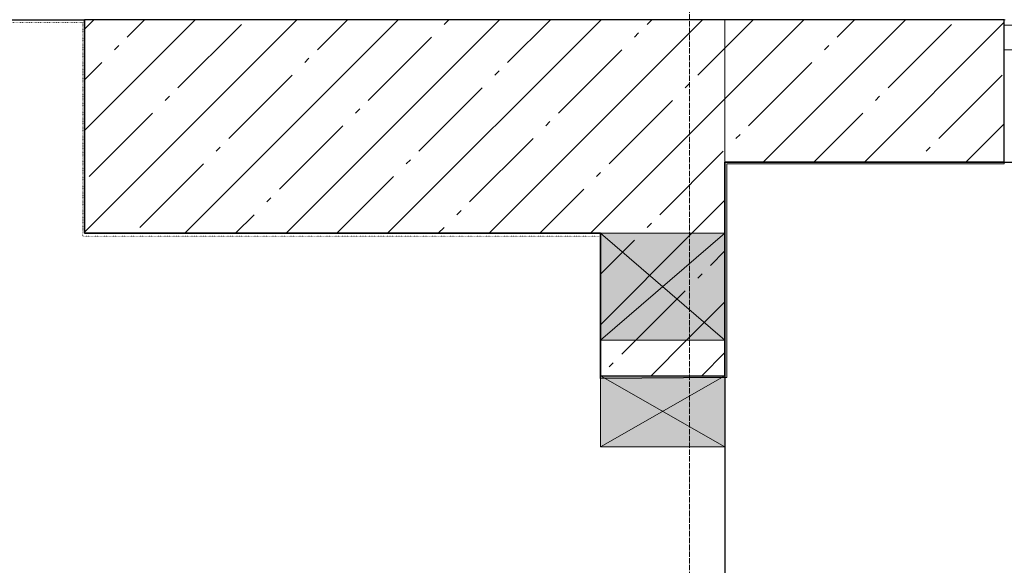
# Model space of a CAD drawing. Header units: millimetres. Extents: x 42571 to 146629, y -34435 to 73146.
# Tile 46 of 94: x 52110 to 54877, y -1547 to -14. Entities that reach past the tile are written whole.
import ezdxf

# ---------------------------------------------------------------- set-up
doc = ezdxf.new("R2010")
doc.units = ezdxf.units.MM
for name, pattern in [('( Hidden )', [0.375, 0.25, -0.125]), ('-d1-01', [1, 0, -1]), ('-D1d1-15x02', [19, 15, -2, 0, -2])]:
    doc.linetypes.add(name, pattern=pattern)
doc.layers.get('Defpoints').update_dxf_attribs({"color": 31})
doc.layers.add('_Разделитель помещений_', color=7, linetype='-d1-01', lineweight=5, true_color=0x0080c0)
for name, color, linetype, lineweight in [('wall_new', 152, 'Continuous', 30), ('Несущие колонны', 7, 'Continuous', 5), ('Общие ребра', 7, 'Continuous', 5), ('Окна', 7, 'Continuous', 5), ('Оси', 7, 'Continuous', 5), ('Отделка 2 _5_', 7, 'Continuous', 5), ('Панели витража', 7, 'Continuous', 5), ('Перекрытия', 7, 'Continuous', 5), ('Стены', 7, 'Continuous', 5), ('Структура _1_', 7, 'Continuous', 5), ('Термическая_воздушная прослойка _3_', 7, 'Continuous', 5), ('Элементы узлов', 7, 'Continuous', 5)]:
    doc.layers.add(name, color=color, linetype=linetype, lineweight=lineweight)
pattern_1 = [(45, (-51337.11, -26686.75), (-142.5612, 142.5612), []), (45, (-51194.55, -26686.75), (-142.5612, 142.5612), [252.016, -50.403, 16.764, -33.639])]

# ---------------------------------------------------------------- blocks, each defined once
blk = doc.blocks.new('PAN_Door_Revolving - PAN_Door_Revolving-2926537-50_AS_Plan_L01_Маркировочный - зависимый 4')
at = {"layer": 'Панели витража'}
for p, q in [((-1459.1, 35), (-1500.2, 35)), ((-1500.2, 35), (-1500.2, -35)), ((-1500.2, -35), (-1459.1, -35))]:
    blk.add_line(p, q, dxfattribs=at)
blk = doc.blocks.new('RST_AR_KMN_R22_SLB_FCD_rvt-1-50_AS_Plan_L01_Маркировочный - зависимый 4')
at = {"layer": 'Панели витража', "lineweight": 5}
blk.add_blockref('PAN_Door_Revolving - PAN_Door_Revolving-2926537-50_AS_Plan_L01_Маркировочный - зависимый 4', (65143.7, 62078.4), dxfattribs=at)
blk = doc.blocks.new('A_MEQ_OpeningWall-Rectangular - ВК-10676893-50_AS_Plan_L01_Маркировочный - зависимый 4')
at = {"layer": 'Элементы узлов', "true_color": 0x808080, "transparency": 33554585}
blk.add_hatch(color=8, dxfattribs=at).paths.add_polyline_path([(225, 175), (25, 175), (25, -175), (225, -175)])
at = {"layer": 'Окна'}
for p, q in [((25, 175), (25, -175)), ((225, 175), (225, -175))]:
    blk.add_line(p, q, dxfattribs=at)
at = {"layer": 'Элементы узлов'}
for p, q in [((225, 175), (25, -175)), ((25, 175), (225, -175)), ((225, 175), (25, 175)), ((25, 175), (25, -175)), ((225, -175), (225, 175)), ((25, -175), (225, -175))]:
    blk.add_line(p, q, dxfattribs=at)
blk = doc.blocks.new('A_MEQ_OpeningWall-Rectangular - ОВ_ВК-12510397-50_AS_Plan_L01_Маркировочный - зависимый 4')
at = {"layer": 'Элементы узлов', "true_color": 0x808080, "transparency": 33554585}
blk.add_hatch(color=8, dxfattribs=at).paths.add_polyline_path([(-25, -175), (275, -175), (275, 175), (-25, 175)])
at = {"layer": 'Окна'}
for p, q in [((-25, 175), (-25, -175)), ((275, 175), (275, -175))]:
    blk.add_line(p, q, dxfattribs=at)
at = {"layer": 'Элементы узлов'}
for p, q in [((275, 175), (-25, -175)), ((-25, 175), (275, -175)), ((275, 175), (-25, 175)), ((-25, 175), (-25, -175)), ((275, -175), (275, 175)), ((-25, -175), (275, -175))]:
    blk.add_line(p, q, dxfattribs=at)
blk = doc.blocks.new('A$Cdea34fad')
at = {"layer": 'Несущие колонны'}
h = blk.add_hatch(dxfattribs=at)
h.set_pattern_fill('FP_7', color=256, style=0, pattern_type=2)
h.set_pattern_definition(pattern_1)
h.paths.add_polyline_path([(11171.6, 34841.6), (11521.6, 34841.6), (11521.6, 35441.6), (9721.6, 35441.6), (9721.6, 34841.6), (10179.6, 34841.6)])
at = {"layer": 'Стены'}
h = blk.add_hatch(dxfattribs=at)
h.set_pattern_fill('FP_7', color=256, style=0, pattern_type=2)
h.set_pattern_definition(pattern_1)
h.paths.add_polyline_path([(11521.6, 35041.6), (12306.6, 35041.6), (12306.6, 35441.6), (11521.6, 35441.6)])
h = blk.add_hatch(dxfattribs=at)
h.set_pattern_fill('FP_7', color=256, style=0, pattern_type=2)
h.set_pattern_definition(pattern_1)
h.paths.add_polyline_path([(11521.6, 34541.6), (11521.6, 34841.6), (11171.6, 34841.6), (11171.6, 34541.6)])
h = blk.add_hatch(dxfattribs=at)
h.set_pattern_fill('FP_7', color=256, style=0, pattern_type=2)
h.set_pattern_definition(pattern_1)
h.paths.add_polyline_path([(11521.6, 34441.6), (11521.6, 34541.6), (11171.6, 34541.6), (11171.6, 34441.6)])
at = {"layer": '_Разделитель помещений_'}
for p, q in [((7022, 35433.8), (9716.6, 35433.8)), ((9716.6, 34833.8), (9716.6, 35433.8)), ((11521.6, 34441.6), (11521.6, 35241.6)), ((11521.6, 35041.2), (11524.1, 35041.2)), ((9716.6, 34833.8), (11171.6, 34833.8)), ((11171.6, 34439.1), (11171.6, 34841.6))]:
    blk.add_line(p, q, dxfattribs=at)
at = {"layer": 'Несущие колонны', "lineweight": 25}
for p, q in [((9721.6, 35441.6), (9721.6, 34841.6)), ((11521.6, 35441.6), (9721.6, 35441.6)), ((11521.6, 34841.6), (11521.6, 35041.6)), ((9721.6, 34841.6), (11171.6, 34841.6))]:
    blk.add_line(p, q, dxfattribs=at)
at = {"layer": 'Несущие колонны'}
for p, q in [((11521.6, 35041.6), (11521.6, 35441.6)), ((11171.6, 34841.6), (11521.6, 34841.6))]:
    blk.add_line(p, q, dxfattribs=at)
at = {"layer": 'Общие ребра'}
for p, q in [((11521.6, 35441.6), (11521.6, 35041.6)), ((11526.6, 35041.6), (11521.6, 35041.6)), ((11521.6, 35041.6), (11521.6, 35040.8)), ((11521.6, 35041.6), (11521.6, 35040.8)), ((11521.6, 34841.6), (11171.6, 34841.6))]:
    blk.add_line(p, q, dxfattribs=at)
at = {"layer": 'Оси', "linetype": '-D1d1-15x02'}
blk.add_line((11421.6, 1921.3), (11421.6, 46787.7), dxfattribs=at)
at = {"layer": 'Отделка 2 _5_'}
for p, q in [((11521.6, 35040.8), (11521.6, 34841.6)), ((12306.6, 35036.6), (12306.6, 35041.6)), ((11526.6, 34436.6), (11526.6, 35036.6)), ((11526.6, 35036.6), (12306.6, 35036.6)), ((11521.6, 34436.6), (11521.6, 34441.6)), ((11521.6, 34441.6), (11521.6, 34436.6)), ((11521.6, 34436.6), (11526.6, 34436.6))]:
    blk.add_line(p, q, dxfattribs=at)
at = {"layer": 'Отделка 2 _5_', "color": 251, "true_color": 0x4c4c4c}
for p, q in [((11521.6, 34441.6), (11171.6, 34439.1)), ((11171.6, 34439.1), (11171.6, 34434.1)), ((11171.6, 34434.1), (11521.6, 34436.6))]:
    blk.add_line(p, q, dxfattribs=at)
at = {"layer": 'Перекрытия'}
for p, q in [((7021.6, 35441.6), (12308.9, 35441.6)), ((7022.4, 35440.8), (9721.6, 35440.8)), ((9721.6, 35440.8), (7022.4, 35440.8)), ((9721.6, 35440.8), (9721.6, 34841.6)), ((9721.6, 34841.6), (9721.6, 35440.8)), ((12306.6, 35426.5), (12306.6, 35441.2)), ((12307.4, 35441.2), (12306.6, 35441.2)), ((12306.6, 35441.2), (12306.6, 35426.5)), ((12306.6, 35040.8), (12306.6, 35356.8)), ((12306.6, 35356.8), (12306.6, 35040.8)), ((11521.6, 35041.6), (12306.7, 35041.6)), ((12306.7, 35041.6), (11521.6, 35041.6)), ((11521.6, 34441.6), (11521.6, 35040.8)), ((11521.6, 35040.8), (11521.6, 34441.6)), ((9721.6, 34841.6), (11171.6, 34841.6)), ((11171.6, 34841.6), (9721.6, 34841.6)), ((11171.6, 34841.6), (11171.6, 34441.6)), ((11171.6, 34441.6), (11171.6, 34841.6)), ((11171.6, 34441.6), (11521.6, 34441.6)), ((11521.6, 34441.6), (11171.6, 34441.6))]:
    blk.add_line(p, q, dxfattribs=at)
at = {"layer": 'Стены'}
for p, q in [((12308.9, 35441.6), (9721.6, 35441.6)), ((9721.6, 35441.6), (12308.9, 35441.6)), ((9721.6, 35041.6), (9721.6, 35441.6)), ((9721.6, 35041.6), (9721.6, 35441.6)), ((11526.6, 35041.6), (11521.6, 35041.6)), ((11521.6, 35041.6), (11521.6, 35040.8)), ((12306.7, 35041.6), (11521.6, 35041.6)), ((11521.6, 35041.6), (12306.7, 35041.6)), ((11521.6, 35041.6), (11526.6, 35041.6))]:
    blk.add_line(p, q, dxfattribs=at)
at = {"layer": 'Структура _1_', "lineweight": 25}
for p, q in [((12306.6, 35441.6), (11521.6, 35441.6)), ((12306.6, 35041.6), (12306.6, 35441.6)), ((11526.6, 35041.6), (11521.6, 35041.6)), ((11526.6, 35041.6), (12306.6, 35041.6)), ((12306.6, 35041.6), (11526.6, 35041.6)), ((11171.6, 34841.6), (11171.6, 34441.6)), ((11521.6, 34441.6), (11521.6, 34841.6)), ((11521.6, 34841.6), (11521.6, 34441.6)), ((11171.6, 34441.6), (11521.6, 34441.6))]:
    blk.add_line(p, q, dxfattribs=at)
at = {"layer": 'Термическая_воздушная прослойка _3_'}
for p, q in [((9671.2, 35441.6), (7022.4, 35441.6)), ((7022.4, 35440.8), (9671.2, 35440.8)), ((9671.2, 35440.8), (9671.2, 35441.6)), ((11521.6, 35040.8), (12306.6, 35040.8)), ((12306.6, 35041.6), (11526.6, 35041.6)), ((12306.6, 35040.8), (12306.6, 35041.6))]:
    blk.add_line(p, q, dxfattribs=at)
at = {"lineweight": 5}
blk.add_blockref('RST_AR_KMN_R22_SLB_FCD_rvt-1-50_AS_Plan_L01_Маркировочный - зависимый 4', (-51337.1, -26686.7), dxfattribs=at)
at = {"layer": 'Окна', "color": 8, "true_color": 0x7f7f7f}
for name, p, rotation in [('A_MEQ_OpeningWall-Rectangular - ОВ_ВК-12510397-50_AS_Plan_L01_Маркировочный - зависимый 4', (11346.6, 34566.6), 89.99999999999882), ('A_MEQ_OpeningWall-Rectangular - ВК-10676893-50_AS_Plan_L01_Маркировочный - зависимый 4', (11346.6, 34466.6), 269.9999999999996)]:
    blk.add_blockref(name, p, dxfattribs=dict(at, rotation=rotation))

msp = doc.modelspace()

# ---------------------------------------------------------------- linework, layer by layer
at = {"layer": 'Defpoints', "linetype": 'ByBlock'}
msp.add_lwpolyline([(54918.7, -415.2), (54092.1, -415.2), (54092.1, -1019.4), (53742.2, -1021.9), (53742.1, -614.4), (52292.1, -614.4), (52292.1, -15.2), (49592.9, -15.2), (49592.9, -1914.4), (51242.1, -1914.4), (51242.1, -2214.4), (54092.1, -2214.4), (54092.1, -12164.4), (56592.1, -12164.4), (56592.1, -6264.4), (57792.1, -6264.4), (57792.1, -5764.1), (58662.1, -5764.1), (58661.7, -414.4), (57835.7, -414.4, -0.788208)], format="xyb", close=True, dxfattribs=at)
at = {"layer": 'wall_new', "linetype": '( Hidden )', "ltscale": 10}
msp.add_lwpolyline([(54092.1, -1011.9), (54092.1, -2311.9)], dxfattribs=at)

# ---------------------------------------------------------------- block references
at = {"layer": 'Стены', "linetype": 'ByBlock'}
msp.add_blockref('A$Cdea34fad', (42570.5, -35456), dxfattribs=at)

doc.saveas('drawing.dxf')
